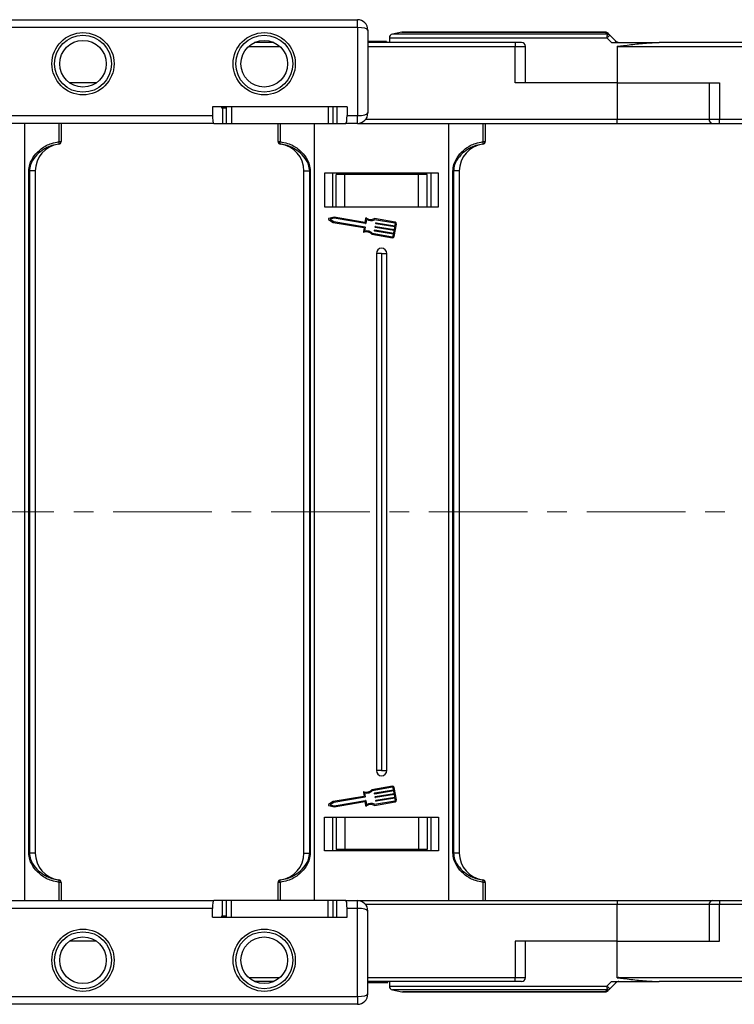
# Model space of a CAD drawing. Header units: millimetres. Extents: x -1177 to 904, y 240 to 1698.
# Tile 13 of 51: x -31 to 107, y 578 to 768. Entities that reach past the tile are written whole.
import ezdxf

# ---------------------------------------------------------------- set-up
doc = ezdxf.new("R2010")
doc.units = ezdxf.units.MM
doc.linetypes.add('CENTERX2', pattern=[20.32, 12.7, -2.54, 2.54, -2.54])

msp = doc.modelspace()

# ---------------------------------------------------------------- linework, layer by layer
at = {"color": 7, "linetype": 'Continuous', "lineweight": 25}
for p, q in [((-43.568, 767.667), (33.811, 767.667)), ((33.811, 766.167), (33.811, 767.667)), ((33.811, 766.167), (-43.568, 766.167)), ((33.811, 766.167), (33.811, 749.167)), ((35.811, 765.667), (35.811, 749.667)), ((39.975, 764.152), (39.975, 763.267)), ((42.402, 765.252), (40.577, 764.887)), ((81.664, 765.267), (42.549, 765.267)), ((81.995, 764.152), (82.896, 763.267)), ((17.666, 763.267), (13.956, 763.267)), ((36.598, 763.467), (35.811, 763.467)), ((64.253, 763.267), (35.811, 763.267)), ((36.598, 763.467), (36.598, 763.267)), ((39.435, 763.467), (39.435, 763.267)), ((64.253, 763.267), (64.253, 762.517)), ((65.503, 763.267), (64.253, 763.267)), ((64.253, 755.467), (64.253, 762.517)), ((66.253, 755.467), (66.253, 762.517)), ((82.896, 763.267), (92.064, 763.267)), ((83.975, 762.549), (83.975, 755.467)), ((84.285, 762.517), (84.285, 762.557)), ((84.285, 762.517), (155.253, 762.517)), ((155.253, 763.267), (92.064, 763.267)), ((-16.628, 755.467), (-21.75, 755.467)), ((83.975, 755.467), (64.253, 755.467)), ((83.975, 755.467), (83.975, 748.417)), ((83.975, 755.467), (103.697, 755.467)), ((101.697, 755.467), (101.697, 748.417)), ((103.697, 755.467), (103.697, 748.417)), ((31.811, 750.867), (5.811, 750.867)), ((5.811, 750.867), (5.811, 749.167)), ((7.574, 750.867), (7.574, 750.667)), ((7.574, 750.667), (7.779, 750.667)), ((7.779, 750.667), (7.779, 747.667)), ((7.779, 750.667), (8.473, 750.667)), ((8.473, 750.867), (8.473, 747.667)), ((9.473, 750.867), (9.473, 747.667)), ((28.149, 750.867), (28.149, 747.667)), ((29.149, 747.667), (29.149, 750.867)), ((29.843, 750.867), (29.843, 747.667)), ((31.811, 750.867), (31.811, 749.167)), ((-89.189, 749.167), (5.811, 749.167)), ((31.811, 749.167), (33.811, 749.167)), ((33.811, 747.667), (33.811, 749.167)), ((6.076, 747.667), (-89.189, 747.667)), ((-30.416, 672.667), (-30.416, 747.667)), ((-23.811, 744.13), (-23.811, 747.667)), ((-23.416, 747.667), (-23.416, 744.13)), ((6.076, 747.667), (7.779, 747.667)), ((7.779, 747.667), (8.488, 747.667)), ((8.473, 747.667), (9.473, 747.667)), ((9.473, 747.667), (28.149, 747.667)), ((18.475, 744.13), (18.475, 747.667)), ((18.87, 747.667), (18.87, 744.13)), ((25.475, 747.667), (25.475, 672.667)), ((28.149, 747.667), (29.149, 747.667)), ((29.134, 747.667), (29.843, 747.667)), ((29.843, 747.667), (31.547, 747.667)), ((33.811, 747.667), (31.547, 747.667)), ((33.811, 747.667), (83.975, 747.667)), ((51.475, 672.667), (51.475, 747.667)), ((58.079, 744.13), (58.079, 747.667)), ((58.475, 747.667), (58.475, 744.13)), ((83.975, 747.667), (83.975, 748.417)), ((83.975, 747.667), (102.447, 747.667)), ((102.447, 747.667), (103.697, 747.667)), ((174.975, 748.417), (103.697, 748.417)), ((103.697, 747.667), (103.697, 748.417)), ((103.697, 747.667), (174.975, 747.667)), ((-23.855, 743.631), (-23.855, 743.635)), ((-23.811, 744.13), (-23.416, 744.13)), ((18.475, 744.13), (18.87, 744.13)), ((18.913, 743.635), (18.913, 743.631)), ((58.036, 743.631), (58.036, 743.635)), ((58.079, 744.13), (58.475, 744.13)), ((-29.652, 672.667), (-29.652, 738.47)), ((-29.652, 738.47), (-29.537, 738.47)), ((-28.416, 738.47), (-29.537, 738.47)), ((-29.537, 738.47), (-29.537, 672.667)), ((-28.416, 738.47), (-28.416, 672.667)), ((23.475, 738.47), (24.596, 738.47)), ((23.475, 672.667), (23.475, 738.47)), ((24.711, 738.47), (24.596, 738.47)), ((24.596, 672.667), (24.596, 738.47)), ((24.711, 738.47), (24.711, 672.667)), ((27.475, 738.067), (27.475, 731.567)), ((49.475, 738.067), (27.475, 738.067)), ((28.975, 738.067), (28.975, 731.567)), ((29.675, 731.567), (29.675, 737.767)), ((31.355, 737.767), (29.675, 737.767)), ((31.355, 731.567), (31.355, 737.767)), ((45.594, 737.767), (31.355, 737.767)), ((45.594, 731.567), (45.594, 737.767)), ((47.275, 737.767), (45.594, 737.767)), ((47.275, 731.567), (47.275, 737.767)), ((47.975, 738.067), (47.975, 731.567)), ((47.975, 738.067), (47.975, 731.567)), ((49.475, 731.567), (49.475, 738.067)), ((52.354, 738.47), (52.239, 738.47)), ((52.239, 672.667), (52.239, 738.47)), ((53.475, 738.47), (52.354, 738.47)), ((52.354, 738.47), (52.354, 672.667)), ((53.475, 738.47), (53.475, 672.667)), ((27.475, 731.567), (49.475, 731.567)), ((28.248, 729.136), (29.143, 728.561)), ((29.315, 729.566), (28.28, 729.321)), ((29.321, 729.358), (28.56, 729.178)), ((28.56, 729.178), (29.218, 728.755)), ((29.143, 728.561), (35.038, 727.554)), ((29.218, 728.755), (35.273, 727.721)), ((35.26, 728.55), (29.315, 729.566)), ((35.376, 728.324), (29.321, 729.358)), ((35.393, 729.328), (35.26, 728.55)), ((35.568, 729.142), (35.435, 728.365)), ((41.079, 728.591), (37.093, 729.272)), ((41.045, 728.39), (37.121, 729.06)), ((37.22, 727.647), (37.237, 727.747)), ((37.296, 727.789), (40.939, 727.167)), ((37.34, 728.35), (37.357, 728.451)), ((41.025, 727.669), (37.382, 728.291)), ((37.416, 728.492), (41.059, 727.87)), ((40.917, 725.826), (41.329, 728.238)), ((41.059, 727.87), (41.128, 728.272)), ((35.08, 727.495), (34.956, 726.768)), ((35.315, 727.662), (35.182, 726.885)), ((36.578, 726.256), (40.564, 725.576)), ((36.675, 726.447), (40.598, 725.777)), ((37.1, 726.943), (37.117, 727.044)), ((40.785, 726.262), (37.142, 726.884)), ((37.176, 727.085), (40.819, 726.463)), ((40.905, 726.966), (37.262, 727.588)), ((40.716, 725.86), (40.785, 726.262)), ((40.819, 726.463), (40.905, 726.966)), ((40.939, 727.167), (41.025, 727.669)), ((37.475, 722.567), (37.475, 672.667)), ((38.475, 722.567), (37.475, 722.567)), ((38.475, 722.567), (38.475, 672.667)), ((38.475, 722.567), (39.475, 722.567)), ((39.475, 672.667), (39.475, 722.567)), ((-30.416, 597.667), (-30.416, 672.667)), ((-29.652, 606.863), (-29.652, 672.667)), ((-29.537, 672.667), (-29.537, 606.863)), ((-28.416, 672.667), (-28.416, 606.863)), ((23.475, 606.863), (23.475, 672.667)), ((24.596, 606.863), (24.596, 672.667)), ((24.711, 672.667), (24.711, 606.863)), ((25.475, 672.667), (25.475, 597.667)), ((37.475, 672.667), (37.475, 622.767)), ((38.475, 672.667), (38.475, 622.767)), ((39.475, 622.767), (39.475, 672.667)), ((51.475, 597.667), (51.475, 672.667)), ((52.239, 606.863), (52.239, 672.667)), ((52.354, 672.667), (52.354, 606.863)), ((53.475, 672.667), (53.475, 606.863)), ((38.475, 622.767), (37.475, 622.767)), ((38.475, 622.767), (39.475, 622.767)), ((40.564, 619.757), (36.578, 619.077)), ((40.598, 619.556), (36.675, 618.886)), ((40.785, 619.071), (40.716, 619.473)), ((41.329, 617.095), (40.917, 619.507)), ((35.038, 617.779), (29.143, 616.772)), ((35.273, 617.613), (29.218, 616.578)), ((34.956, 618.565), (35.08, 617.838)), ((35.182, 618.448), (35.315, 617.671)), ((37.117, 618.289), (37.1, 618.39)), ((37.142, 618.449), (40.785, 619.071)), ((40.819, 618.87), (37.176, 618.248)), ((37.237, 617.586), (37.22, 617.686)), ((37.262, 617.745), (40.905, 618.368)), ((40.939, 618.167), (37.296, 617.544)), ((37.382, 617.042), (41.025, 617.664)), ((40.905, 618.368), (40.819, 618.87)), ((41.025, 617.664), (40.939, 618.167)), ((29.143, 616.772), (28.248, 616.197)), ((28.28, 616.012), (29.315, 615.767)), ((29.218, 616.578), (28.56, 616.156)), ((28.56, 616.156), (29.321, 615.975)), ((29.315, 615.767), (35.26, 616.783)), ((29.321, 615.975), (35.376, 617.009)), ((35.26, 616.783), (35.393, 616.005)), ((35.435, 616.968), (35.568, 616.191)), ((37.093, 616.061), (41.079, 616.742)), ((37.121, 616.273), (41.045, 616.943)), ((37.357, 616.882), (37.34, 616.983)), ((41.059, 617.463), (37.416, 616.841)), ((41.128, 617.061), (41.059, 617.463)), ((27.475, 613.767), (49.475, 613.767)), ((27.475, 607.267), (27.475, 613.767)), ((28.975, 613.767), (28.975, 607.267)), ((29.675, 613.767), (29.675, 607.567)), ((31.355, 613.767), (31.355, 607.567)), ((45.594, 613.767), (45.594, 607.567)), ((47.275, 613.767), (47.275, 607.567)), ((47.975, 613.767), (47.975, 607.267)), ((47.975, 613.767), (47.975, 607.267)), ((49.475, 613.767), (49.475, 607.267)), ((-29.652, 606.863), (-29.537, 606.863)), ((-28.416, 606.863), (-29.537, 606.863)), ((23.475, 606.863), (24.596, 606.863)), ((24.711, 606.863), (24.596, 606.863)), ((49.475, 607.267), (27.475, 607.267)), ((31.355, 607.567), (29.675, 607.567)), ((45.594, 607.567), (31.355, 607.567)), ((47.275, 607.567), (45.594, 607.567)), ((52.354, 606.863), (52.239, 606.863)), ((53.475, 606.863), (52.354, 606.863)), ((-23.855, 601.698), (-23.855, 601.702)), ((-23.811, 597.667), (-23.811, 601.203)), ((-23.416, 601.203), (-23.811, 601.203)), ((-23.416, 601.203), (-23.416, 597.667)), ((18.475, 597.667), (18.475, 601.203)), ((18.87, 601.203), (18.475, 601.203)), ((18.87, 601.203), (18.87, 597.667)), ((18.913, 601.702), (18.913, 601.698)), ((58.036, 601.698), (58.036, 601.702)), ((58.079, 597.667), (58.079, 601.203)), ((58.475, 601.203), (58.079, 601.203)), ((58.475, 601.203), (58.475, 597.667)), ((-89.189, 597.667), (6.076, 597.667)), ((7.779, 597.667), (6.076, 597.667)), ((7.779, 594.667), (7.779, 597.667)), ((8.473, 597.667), (7.779, 597.667)), ((8.473, 597.667), (8.473, 594.467)), ((9.473, 597.667), (8.473, 597.667)), ((9.473, 594.467), (9.473, 597.667)), ((28.149, 597.667), (9.473, 597.667)), ((28.149, 594.467), (28.149, 597.667)), ((29.149, 597.667), (28.149, 597.667)), ((29.149, 594.467), (29.149, 597.667)), ((29.843, 597.667), (29.149, 597.667)), ((29.843, 594.467), (29.843, 597.667)), ((31.547, 597.667), (29.843, 597.667)), ((31.547, 597.667), (33.811, 597.667)), ((33.811, 596.167), (33.811, 597.667)), ((33.811, 597.667), (83.975, 597.667)), ((83.975, 597.667), (102.447, 597.667)), ((83.975, 597.667), (83.975, 596.917)), ((83.975, 589.867), (83.975, 596.917)), ((101.697, 596.917), (101.697, 589.867)), ((102.447, 597.667), (103.697, 597.667)), ((103.697, 597.667), (174.975, 597.667)), ((103.697, 597.667), (103.697, 596.917)), ((174.975, 596.917), (103.697, 596.917)), ((103.697, 589.867), (103.697, 596.917)), ((5.811, 596.167), (-89.189, 596.167)), ((5.811, 594.467), (5.811, 596.167)), ((31.811, 594.467), (31.811, 596.167)), ((33.811, 596.167), (31.811, 596.167)), ((33.811, 579.167), (33.811, 596.167)), ((35.811, 579.667), (35.811, 595.667)), ((5.811, 594.467), (31.811, 594.467)), ((7.779, 594.667), (7.574, 594.667)), ((7.574, 594.667), (7.574, 594.467)), ((8.488, 594.667), (7.779, 594.667)), ((-16.628, 589.867), (-21.75, 589.867)), ((64.253, 589.867), (64.253, 582.817)), ((83.975, 589.867), (64.253, 589.867)), ((66.253, 582.817), (66.253, 589.867)), ((83.975, 582.784), (83.975, 589.867)), ((83.975, 589.867), (103.697, 589.867)), ((17.666, 582.067), (13.956, 582.067)), ((64.253, 582.067), (35.811, 582.067)), ((35.82, 581.867), (35.82, 582.067)), ((35.951, 581.867), (35.951, 582.067)), ((37.813, 581.867), (37.813, 582.067)), ((39.666, 581.867), (39.666, 582.067)), ((39.975, 582.067), (39.975, 581.181)), ((64.253, 582.067), (64.253, 582.817)), ((65.503, 582.067), (64.253, 582.067)), ((81.995, 581.181), (82.896, 582.067)), ((83.755, 581.847), (82.559, 580.651)), ((82.896, 582.067), (92.064, 582.067)), ((84.285, 582.817), (155.253, 582.817)), ((84.285, 582.817), (84.285, 582.776)), ((155.253, 582.067), (92.064, 582.067)), ((40.577, 580.446), (42.402, 580.081)), ((81.664, 580.067), (42.549, 580.067)), ((-43.568, 579.167), (33.811, 579.167)), ((33.811, 577.667), (-43.568, 577.667)), ((33.811, 579.167), (33.811, 577.667))]:
    msp.add_line(p, q, dxfattribs=at)
at = {"color": 8, "linetype": 'Continuous', "lineweight": 25}
for p, q in [((39.975, 764.152), (81.995, 764.152)), ((82.022, 764.887), (40.577, 764.887)), ((42.402, 765.252), (81.656, 765.252)), ((12.807, 762.517), (18.816, 762.517)), ((35.811, 762.517), (64.253, 762.517)), ((64.253, 762.517), (66.253, 762.517)), ((83.975, 748.417), (35.372, 748.417)), ((101.697, 748.417), (83.975, 748.417)), ((103.697, 748.417), (101.697, 748.417)), ((83.975, 596.917), (35.372, 596.917)), ((101.697, 596.917), (83.975, 596.917)), ((103.697, 596.917), (101.697, 596.917)), ((12.807, 582.817), (18.816, 582.817)), ((35.811, 582.817), (64.253, 582.817)), ((64.253, 582.817), (66.253, 582.817)), ((39.975, 581.181), (81.995, 581.181)), ((82.022, 580.446), (40.577, 580.446)), ((42.402, 580.081), (81.656, 580.081))]:
    msp.add_line(p, q, dxfattribs=at)
at = {"color": 1, "linetype": 'CENTERX2', "lineweight": 13, "ltscale": 1.5}
msp.add_line((676.249, 672.667), (-438.979, 672.667), dxfattribs=at)
at = {"color": 7, "linetype": 'Continuous', "lineweight": 25, "flags": 128}
for points in [[(81.656, 765.252), (81.657, 765.255), (81.658, 765.258), (81.659, 765.261), (81.66, 765.263), (81.661, 765.264), (81.662, 765.266), (81.663, 765.266), (81.664, 765.267)], [(83.755, 763.486), (83.157, 764.084), (82.559, 764.682)], [(81.656, 580.081), (81.657, 580.078), (81.658, 580.075), (81.659, 580.072), (81.66, 580.07), (81.661, 580.069), (81.662, 580.067), (81.663, 580.067), (81.664, 580.067)]]:
    msp.add_lwpolyline(points, dxfattribs=at)
at = {"color": 7, "linetype": 'Continuous', "lineweight": 25}
for centre, radius in [((-19.189, 759.167), 6), ((-19.189, 759.167), 5.5), ((15.811, 759.167), 6), ((15.811, 759.167), 5.5), ((-19.189, 759.167), 4.5), ((15.811, 759.167), 4.5), ((-19.189, 586.167), 6), ((-19.189, 586.167), 5.5), ((15.811, 586.167), 6), ((15.811, 586.167), 5.5), ((-19.189, 586.167), 4.5), ((15.811, 586.167), 4.5)]:
    msp.add_circle(centre, radius, dxfattribs=at)
for centre, radius, start, end in [((33.811, 765.667), 2, 0, 90), ((40.725, 764.152), 0.75, 101.30993, 180), ((42.549, 764.517), 0.75, 90, 101.30993), ((81.694, 764.543), 0.71, 45.21911, 93.08167), ((81.664, 764.517), 0.75, 45, 90), ((88.214, 764.29), 6.22, 174.49561, 181.27825), ((86.49, 759.936), 6.163, 129.63218, 136.835), ((82.059, 764.178), 0.71, 45.21922, 92.96981), ((65.503, 762.517), 0.75, 0, 90), ((86.783, 760.081), 4.557, 131.64427, 135.64683), ((84.285, 764.017), 1.5, 258.04702, 270), ((82.88, 763.54), 1.277, 347.62712, 348.37343), ((84.285, 764.017), 0.75, 258.04702, 270), ((33.811, 749.667), 2, 270, 0), ((102.447, 748.417), 0.75, 180, 270), ((-23.216, 738.47), 5.2, 97.05413, 180), ((-24.544, 743.945), 0.756, 335.78668, 14.16873), ((-23.915, 744.131), 0.499, 276.96707, 359.95007), ((-23.916, 744.127), 0.5, 277.05413, 0), ((18.974, 744.131), 0.499, 180.05155, 263.03035), ((18.975, 744.127), 0.5, 180, 262.94587), ((19.603, 743.945), 0.756, 165.83258, 204.21031), ((18.275, 738.47), 5.2, 0, 82.94587), ((58.675, 738.47), 5.2, 97.05413, 180), ((57.346, 743.945), 0.756, 335.78553, 14.16816), ((57.975, 744.131), 0.499, 276.96845, 359.94773), ((57.975, 744.127), 0.5, 277.05413, 0), ((28.303, 729.221), 0.102, 103.32833, 237.28541), ((35.265, 727.67), 0.051, 350.30687, 80.30687), ((35.385, 728.374), 0.051, 260.30687, 350.30687), ((35.493, 729.311), 0.102, 54.79186, 170.30687), ((36.426, 730.632), 1.515, 234.79186, 296.12453), ((36.426, 730.632), 1.719, 240.07022, 293.86617), ((37.287, 727.739), 0.051, 80.30687, 170.30687), ((37.39, 728.342), 0.051, 170.30687, 260.30687), ((37.408, 728.442), 0.051, 80.30687, 170.30687), ((41.027, 728.289), 0.102, 350.30687, 80.30687), ((41.027, 728.289), 0.306, 350.30687, 80.30687), ((35.056, 726.751), 0.102, 170.30687, 285.82188), ((35.029, 727.504), 0.051, 350.30687, 80.30687), ((35.497, 725.195), 1.515, 44.48921, 105.82188), ((35.497, 725.195), 1.719, 46.74758, 100.54353), ((37.15, 726.935), 0.051, 170.30687, 260.30687), ((37.167, 727.035), 0.051, 80.30687, 170.30687), ((37.27, 727.638), 0.051, 170.30687, 260.30687), ((40.615, 725.877), 0.306, 260.30687, 350.30687), ((40.615, 725.877), 0.102, 260.30687, 350.30687), ((38.475, 722.567), 1, 0, 180), ((38.475, 622.767), 1, 180, 0), ((40.615, 619.456), 0.306, 9.69313, 99.69313), ((40.615, 619.456), 0.102, 9.69313, 99.69313), ((35.056, 618.582), 0.102, 74.17812, 189.69313), ((35.029, 617.829), 0.051, 279.69313, 9.69313), ((35.497, 620.139), 1.515, 254.17812, 315.51079), ((35.497, 620.139), 1.719, 259.45647, 313.25242), ((35.265, 617.663), 0.051, 279.69313, 9.69313), ((37.15, 618.399), 0.051, 99.69313, 189.69313), ((37.167, 618.298), 0.051, 189.69313, 279.69313), ((37.27, 617.695), 0.051, 99.69313, 189.69313), ((37.287, 617.595), 0.051, 189.69313, 279.69313), ((28.303, 616.112), 0.102, 122.71459, 256.67167), ((35.385, 616.959), 0.051, 9.69313, 99.69313), ((35.493, 616.022), 0.102, 189.69313, 305.20814), ((36.426, 614.701), 1.515, 63.87547, 125.20814), ((36.426, 614.701), 1.719, 66.13383, 119.92978), ((37.39, 616.991), 0.051, 99.69313, 189.69313), ((37.408, 616.891), 0.051, 189.69313, 279.69313), ((41.027, 617.044), 0.102, 279.69313, 9.69313), ((41.027, 617.044), 0.306, 279.69313, 9.69313), ((-23.216, 606.863), 5.2, 180, 262.94587), ((18.275, 606.863), 5.2, 277.05413, 0), ((58.675, 606.863), 5.2, 180, 262.94587), ((-23.916, 601.206), 0.5, 0, 82.94587), ((-24.544, 601.388), 0.756, 345.83178, 24.21267), ((-23.915, 601.202), 0.499, 0.04817, 83.03383), ((18.975, 601.206), 0.5, 97.05413, 180), ((18.974, 601.202), 0.499, 96.96875, 179.95021), ((19.603, 601.388), 0.756, 155.79035, 194.16691), ((57.975, 601.206), 0.5, 0, 82.94587), ((57.346, 601.388), 0.756, 345.83235, 24.21381), ((57.975, 601.202), 0.499, 0.05052, 83.03245), ((33.811, 595.667), 2, 0, 90), ((102.447, 596.917), 0.75, 90, 180), ((65.503, 582.817), 0.75, 270, 0), ((86.781, 585.25), 4.553, 224.3516, 228.35729), ((84.285, 581.317), 1.5, 90, 101.95298), ((84.164, 582.066), 0.0372, 179.06674, 204.92203), ((84.285, 581.317), 0.75, 90, 101.95298), ((33.811, 579.667), 2, 270, 0), ((40.725, 581.181), 0.75, 180, 258.69007), ((42.549, 580.817), 0.75, 258.69007, 270), ((81.694, 580.79), 0.71, 266.91863, 314.78198), ((81.664, 580.817), 0.75, 270, 315), ((88.214, 581.043), 6.221, 178.72194, 185.50419), ((86.49, 585.397), 6.162, 223.16564, 230.36879), ((82.059, 581.155), 0.71, 267.03188, 314.78187)]:
    msp.add_arc(centre, radius, start, end, dxfattribs=at)
for centre, major_axis, ratio, start_param, end_param in [((33.811, 765.667), (2, 0), 0.25, 0, 1.5707963), ((6.076, 749.167), (0, 1.5), 0.176327, 1.5707963, 3.1415927), ((31.547, 749.167), (0, 1.5), 0.176327, 3.1415927, 4.712389), ((33.811, 749.667), (2, 0), 0.25, 4.712389, 6.2831853), ((6.076, 596.167), (0, 1.5), 0.176327, 0, 1.5707963), ((31.547, 596.167), (0, 1.5), 0.176327, 4.712389, 6.2831853), ((33.811, 595.667), (2, 0), 0.25, 0, 1.5707963), ((33.811, 579.667), (2, 0), 0.25, 4.712389, 6.2831853)]:
    msp.add_ellipse(centre, major_axis=major_axis, ratio=ratio, start_param=start_param, end_param=end_param, dxfattribs=at)
for points, knots in [([(81.656, 765.252), (81.739, 765.169), (81.861, 765.047), (81.984, 764.925), (82.022, 764.887)], [0, 0, 0, 0, 0.68553462, 1, 1, 1, 1]), ([(82.559, 764.682), (82.521, 764.72), (82.399, 764.842), (82.278, 764.964), (82.194, 765.047)], [0, 0, 0, 0, 0.3144767, 1, 1, 1, 1]), ([(39.435, 763.467), (39.406, 763.467), (39.347, 763.467), (38.647, 763.467), (37.641, 763.467), (36.946, 763.467), (36.598, 763.467)], [0, 0, 0, 0, 0.2805591, 0.5594767, 0.779425, 1, 1, 1, 1]), ([(84.13, 763.283), (84.072, 763.299), (83.932, 763.338), (83.82, 763.431), (83.755, 763.486)], [0, 0, 0, 0, 0.4157155, 1, 1, 1, 1]), ([(83.975, 762.549), (83.989, 762.548), (84.092, 762.541), (84.196, 762.549), (84.285, 762.557)], [0, 0, 0, 0, 0.1378966, 1, 1, 1, 1]), ([(84.285, 762.557), (84.691, 762.61), (86.09, 762.792), (88.486, 763.078), (90.674, 763.254), (91.864, 763.265), (92.064, 763.267)], [0, 0, 0, 0, 0.1563416, 0.5382474, 0.9225788, 1, 1, 1, 1]), ([(-29.652, 738.47), (-29.606, 738.893), (-29.492, 739.941), (-28.637, 741.452), (-27.226, 742.898), (-25.531, 743.829), (-24.303, 744.044), (-23.811, 744.13)], [0, 0, 0, 0, 0.142334, 0.3534984, 0.5715142, 0.8282422, 1, 1, 1, 1]), ([(-23.855, 743.635), (-24.305, 743.562), (-25.435, 743.378), (-27.038, 742.581), (-28.441, 741.292), (-29.355, 739.891), (-29.485, 738.878), (-29.537, 738.47)], [0, 0, 0, 0, 0.1686991, 0.4228876, 0.6416, 0.8557159, 1, 1, 1, 1]), ([(18.87, 744.13), (19.362, 744.044), (20.589, 743.829), (22.284, 742.898), (23.696, 741.452), (24.551, 739.941), (24.665, 738.893), (24.711, 738.47)], [0, 0, 0, 0, 0.1717581, 0.4284852, 0.6465011, 0.857666, 1, 1, 1, 1]), ([(24.596, 738.47), (24.543, 738.878), (24.414, 739.892), (23.5, 741.29), (22.097, 742.586), (20.545, 743.332), (19.424, 743.578), (18.971, 743.629), (18.913, 743.635)], [0, 0, 0, 0, 0.1442722, 0.3583696, 0.5770629, 0.8312295, 0.9783703, 1, 1, 1, 1]), ([(52.239, 738.47), (52.284, 738.893), (52.398, 739.941), (53.254, 741.452), (54.665, 742.898), (56.36, 743.829), (57.587, 744.044), (58.079, 744.13)], [0, 0, 0, 0, 0.1423338, 0.3534984, 0.571514, 0.8282421, 1, 1, 1, 1]), ([(58.036, 743.635), (57.585, 743.562), (56.456, 743.378), (54.852, 742.581), (53.449, 741.292), (52.536, 739.891), (52.406, 738.878), (52.354, 738.47)], [0, 0, 0, 0, 0.1686987, 0.4228884, 0.6416003, 0.8557159, 1, 1, 1, 1]), ([(-23.811, 601.203), (-24.303, 601.289), (-25.531, 601.505), (-27.226, 602.435), (-28.637, 603.881), (-29.492, 605.392), (-29.606, 606.44), (-29.652, 606.863)], [0, 0, 0, 0, 0.1717584, 0.4284865, 0.6465014, 0.8576675, 1, 1, 1, 1]), ([(-29.537, 606.863), (-29.485, 606.455), (-29.355, 605.441), (-28.441, 604.043), (-27.039, 602.747), (-25.487, 602.001), (-24.365, 601.755), (-23.913, 601.704), (-23.855, 601.698)], [0, 0, 0, 0, 0.144272, 0.3583693, 0.5770634, 0.8312305, 0.9783707, 1, 1, 1, 1]), ([(24.711, 606.863), (24.665, 606.44), (24.551, 605.392), (23.696, 603.881), (22.284, 602.435), (20.589, 601.505), (19.362, 601.289), (18.87, 601.203)], [0, 0, 0, 0, 0.1423325, 0.3534991, 0.571514, 0.8282413, 1, 1, 1, 1]), ([(18.913, 601.698), (19.364, 601.771), (20.493, 601.955), (22.097, 602.752), (23.5, 604.041), (24.414, 605.442), (24.543, 606.455), (24.596, 606.863)], [0, 0, 0, 0, 0.1687004, 0.4228887, 0.6416006, 0.8557155, 1, 1, 1, 1]), ([(58.079, 601.203), (57.587, 601.289), (56.36, 601.505), (54.665, 602.435), (53.254, 603.881), (52.398, 605.392), (52.284, 606.44), (52.239, 606.863)], [0, 0, 0, 0, 0.1717584, 0.4284868, 0.6465014, 0.8576677, 1, 1, 1, 1]), ([(52.354, 606.863), (52.406, 606.455), (52.536, 605.441), (53.45, 604.043), (54.852, 602.747), (56.404, 602.001), (57.525, 601.755), (57.978, 601.704), (58.036, 601.698)], [0, 0, 0, 0, 0.144272, 0.358369, 0.5770625, 0.831231, 0.978372, 1, 1, 1, 1]), ([(35.951, 581.867), (36.045, 581.867), (36.234, 581.867), (36.894, 581.867), (37.465, 581.867), (37.813, 581.867)], [0, 0, 0, 0, 0.2801219, 0.5603049, 1, 1, 1, 1]), ([(37.813, 581.867), (38.105, 581.867), (38.689, 581.867), (39.354, 581.867), (39.631, 581.867), (39.654, 581.867), (39.666, 581.867)], [0, 0, 0, 0, 0.2802337, 0.5584203, 0.7788358, 1, 1, 1, 1]), ([(84.13, 582.05), (84.072, 582.034), (83.932, 581.995), (83.82, 581.902), (83.755, 581.847)], [0, 0, 0, 0, 0.4157122, 1, 1, 1, 1]), ([(83.975, 582.784), (83.989, 582.785), (84.092, 582.792), (84.196, 582.784), (84.285, 582.776)], [0, 0, 0, 0, 0.1378965, 1, 1, 1, 1]), ([(84.285, 582.776), (84.691, 582.723), (86.09, 582.541), (88.486, 582.255), (90.674, 582.079), (91.864, 582.068), (92.064, 582.067)], [0, 0, 0, 0, 0.1563417, 0.5382473, 0.9225788, 1, 1, 1, 1]), ([(81.656, 580.081), (81.739, 580.164), (81.861, 580.286), (81.984, 580.408), (82.022, 580.446)], [0, 0, 0, 0, 0.6855354, 1, 1, 1, 1]), ([(82.559, 580.651), (82.521, 580.613), (82.399, 580.491), (82.278, 580.37), (82.194, 580.286)], [0, 0, 0, 0, 0.3144779, 1, 1, 1, 1])]:
    msp.add_open_spline(points, degree=3, knots=knots, dxfattribs=at)

doc.saveas('drawing.dxf')
